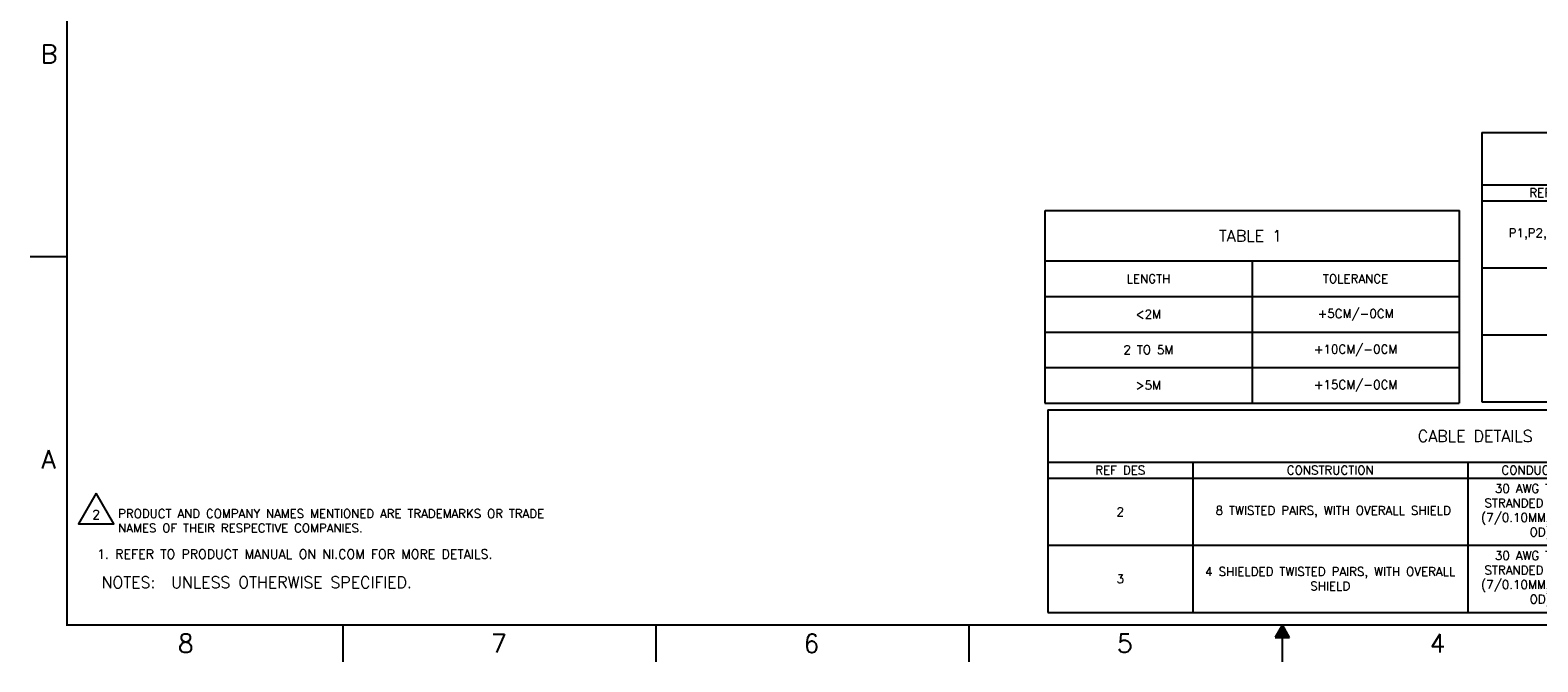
# Model space of a CAD drawing. Header units: millimetres. Extents: x -12 to 851, y -12 to 547.
# Tile 1 of 15: x -12 to 508, y -12 to 206. Entities that reach past the tile are written whole.
import ezdxf
from ezdxf.enums import TextEntityAlignment as Align

# ---------------------------------------------------------------- set-up
doc = ezdxf.new("R2010")
doc.units = ezdxf.units.MM
for name, color, linetype in [('DIM', 2, 'Continuous'), ('DSIZE', 5, 'Continuous'), ('OBJ', 1, 'Continuous'), ('TEXT', 3, 'Continuous')]:
    doc.layers.add(name, color=color, linetype=linetype)
doc.styles.add('ROMANS', font='romans.shx')

# ---------------------------------------------------------------- blocks, each defined once
blk = doc.blocks.new('Dsizeh_cu_r2_mm')
at = {"layer": 'DSIZE'}
for p, q in [((-12.2, 127.5), (0.5, 127.5)), ((95.75, -12.2), (95.75, 0.5)), ((203.7, -12.2), (203.7, 0.5)), ((311.65, -12.2), (311.65, 0.5)), ((419.6, 0.5), (417.11, -3.81)), ((419.45, 0.25), (419.75, 0.25)), ((422.09, -3.81), (419.6, 0.5)), ((419.6, -12.2), (419.6, 0.5)), ((417.11, -3.81), (422.09, -3.81)), ((417.25, -3.56), (421.95, -3.56)), ((417.4, -3.31), (421.8, -3.31)), ((417.55, -3.06), (421.65, -3.06)), ((417.69, -2.8), (421.51, -2.8)), ((417.84, -2.55), (421.36, -2.55)), ((417.99, -2.29), (421.21, -2.29)), ((418.13, -2.04), (421.07, -2.04)), ((418.28, -1.79), (420.92, -1.79)), ((418.43, -1.53), (420.77, -1.53)), ((418.57, -1.28), (420.63, -1.28)), ((418.72, -1.02), (420.48, -1.02)), ((418.87, -0.77), (420.33, -0.77)), ((419.01, -0.52), (420.19, -0.52)), ((419.16, -0.26), (420.04, -0.26)), ((419.31, -0.01), (419.89, -0.01))]:
    blk.add_line(p, q, dxfattribs=at)
at = {"layer": 'DSIZE', "const_width": 0.762}
blk.add_lwpolyline([(0.5, 0.5), (838.7, 0.5), (838.7, 533.9), (0.5, 533.9)], close=True, dxfattribs=at)
at = {"layer": 'TEXT', "color": 5, "style": 'ROMANS'}
for s, p in [('B', (-8.53, 194.2)), ('A', (-8.35, 54.46)), ('8', (38.74, -9.01)), ('7', (146.69, -9.03)), ('6', (254.48, -9.02)), ('5', (362.56, -9.02)), ('4  ', (470.4, -9.03))]:
    blk.add_text(s, height=6.35, dxfattribs=at).set_placement(p)
at = {"layer": 'TEXT', "style": 'ROMANS'}
blk.add_text('1. REFER TO PRODUCT MANUAL ON NI.COM FOR MORE DETAILS.', height=3.175, dxfattribs=at).set_placement((10.87, 23.34))
at = {"layer": 'TEXT', "color": 5, "style": 'ROMANS', "flags": 4}
for tag, p in [('COPYRIGHT', (32.36, 529.7)), ('COPYRIGHT_SECOND_LINE', (9.42, 524.83))]:
    blk.add_attdef(tag, text='', height=2.54, dxfattribs=at).set_placement(p, align=Align.MIDDLE_LEFT)
at = {"layer": 'TEXT', "style": 'ROMANS', "flags": 4}
for tag, width, p, p2 in [('1ST', 9.571935, (710.18, 37.37), (837.53, 37.37)), ('2ND', 8.748297, (710.18, 29.34), (837.15, 29.34)), ('3RD', 8.896573, (710.18, 21.82), (837.15, 21.82))]:
    blk.add_attdef(tag, text='', height=5.08, dxfattribs=dict(at, width=width)).set_placement(p, p2, align=Align.FIT)
for tag, height, p in [('1ST', 5.08, (773.24, 39.86)), ('1ST', 5.08, (773.24, 36.08)), ('2ND', 5.08, (773.24, 31.88)), ('2ND', 5.08, (773.09, 28.15)), ('3RD', 5.08, (773.24, 24.34)), ('DATE_#', 6.35, (789.3, 11.14)), ('SCALE', 3.97, (732.04, 3.82)), ('SH', 3.97, (810.53, 3.88)), ('SH_#', 3.97, (823.54, 3.88))]:
    blk.add_attdef(tag, text='', height=height, dxfattribs=at).set_placement(p, align=Align.MIDDLE_CENTER)
blk.add_attdef('NOTES', text='', height=3.97, dxfattribs=at).set_placement((12.44, 15.18), align=Align.MIDDLE_LEFT)
blk = doc.blocks.new('*T10')
at = {"color": 0, "linetype": 'ByBlock', "lineweight": -2, "transparency": 16777216}
for p, q in [((0, 0), (294.82, 0)), ((0, 0), (0, -69.76)), ((294.82, 0), (294.82, -69.76)), ((0, -18), (294.82, -18)), ((50, -18), (50, -69.76)), ((144.82, -18), (144.82, -69.76)), ((194.82, -18), (194.82, -69.76)), ((244.82, -18), (244.82, -69.76)), ((0, -23.53), (294.82, -23.53)), ((0, -46.64), (294.82, -46.64)), ((0, -69.76), (294.82, -69.76))]:
    blk.add_line(p, q, dxfattribs=at)
at = {"color": 0, "transparency": 16777216, "attachment_point": 5, "style": 'ROMANS'}
for s, insert, char_height, width in [('CABLE DETAILS', (147.41, -9), 4, 294.7048), ('REF DES', (25, -20.76), 3, 49.88), ('CONSTRUCTION', (97.41, -20.76), 3, 94.7048), ('CONDUCTORS', (169.82, -20.76), 3, 49.88), ('INSULATION', (219.82, -20.76), 3, 49.88), ('JACKET', (269.82, -20.76), 3, 49.88), ('30 AWG TINNED STRANDED COPPER (7/0.10MM, 0.30MM OD)', (169.82, -35.08), 3, 49.88), ('0.15MM THICK SRPVC, 0.60MM OD', (219.82, -35.08), 3, 49.88), ('01.00MM THICK PVC, 6.70MM OD', (269.82, -35.08), 3, 49.88), ('2', (25, -35.08), 3, 49.88), (' 8 TWISTED PAIRS, WITH OVERALL SHIELD', (97.41, -35.08), 3, 94.7048), ('30 AWG TINNED STRANDED COPPER (7/0.10MM, 0.30MM OD)', (169.82, -58.2), 3, 49.88), ('3', (25, -58.2), 3, 49.88), ('4 SHIELDED TWISTED PAIRS, WITH OVERALL SHIELD', (97.41, -58.2), 3, 94.7048), ('0.15MM THICK SRPVC, 0.60MM OD', (219.82, -58.2), 3, 49.88), ('0.76MM THICK PVC, 5.50MM OD', (269.82, -58.2), 3, 49.88)]:
    blk.add_mtext(s, dxfattribs=dict(at, insert=insert, char_height=char_height, width=width))
blk = doc.blocks.new('*T11')
at = {"color": 0, "linetype": 'ByBlock', "lineweight": -2, "transparency": 16777216}
for p, q in [((0, 0), (144.82, 0)), ((0, 0), (0, -92.87)), ((144.82, 0), (144.82, -92.87)), ((0, -18), (144.82, -18)), ((50, -18), (50, -92.87)), ((0, -23.53), (144.82, -23.53)), ((0, -46.64), (144.82, -46.64)), ((0, -69.76), (144.82, -69.76)), ((0, -92.87), (144.82, -92.87))]:
    blk.add_line(p, q, dxfattribs=at)
at = {"color": 0, "transparency": 16777216, "attachment_point": 5, "style": 'ROMANS'}
for s, insert, char_height, width in [('CONNECTORS AND HARDWARE', (72.41, -9), 4, 144.7048), ('REF DES', (25, -20.76), 3, 49.88), ('DESCRIPTION', (97.41, -20.76), 3, 94.7048), ('HIROSE IX INDUSTRIAL CONNECTOR, FEMALE, TYPE B OR EQUIVALENT', (97.41, -35.08), 3, 94.7048), ('P1,P2,P3,P4,P5', (25, -35.08), 3, 49.88), ('P6', (25, -58.2), 3, 49.88), ('  68-POSITION VHDCI CONNECTOR, MALE', (97.41, -58.2), 3, 94.7048), ('M2.0X0.4 THUMBSCREWS, METAL, SLOTTED AND KURLED', (97.41, -81.32), 3, 94.7048), ('1', (25, -81.32), 3, 49.88)]:
    blk.add_mtext(s, dxfattribs=dict(at, insert=insert, char_height=char_height, width=width))
blk = doc.blocks.new('TRIANGLE')
at = {"layer": 'DIM'}
blk.add_lwpolyline([(0, 0.281), (-0.243, -0.141), (0.243, -0.141)], close=True, dxfattribs=at)
at = {"layer": 'TEXT', "style": 'ROMANS', "flags": 4}
blk.add_attdef('FLAG', text='', height=0.125, dxfattribs=at).set_placement((0, -0.095), align=Align.CENTER)

msp = doc.modelspace()

# ---------------------------------------------------------------- linework, layer by layer
for p, q in [((337.6996, 101.5092), (480.5646, 101.5092)), ((337.6996, 89.2637), (480.5646, 89.2637))]:
    msp.add_line(p, q)
at = {"layer": 'OBJ'}
for p, q in [((337.6996, 143.4134), (337.6996, 77.0181)), ((337.8027, 143.4134), (480.6677, 143.4134)), ((480.5646, 143.4134), (480.5646, 77.0181)), ((337.6996, 126.0004), (480.5646, 126.0004)), ((409.1321, 126.0004), (409.1321, 77.0181)), ((337.6996, 113.7548), (480.5646, 113.7548)), ((337.6996, 77.0181), (480.5646, 77.0181))]:
    msp.add_line(p, q, dxfattribs=at)

# ---------------------------------------------------------------- block references
ref = msp.add_blockref('Dsizeh_cu_r2_mm', (0, 0.0052))
ref.add_attrib('NOTES', 'NOTES:  UNLESS OTHERWISE SPECIFIED.', dxfattribs={"layer": 'TEXT', "height": 3.96875, "style": 'ROMANS'}).set_placement((12.444, 15.1896), align=Align.MIDDLE_LEFT)
for name, p in [('*T11', (488.3649, 170.2977)), ('*T10', (338.6955, 74.6284))]:
    msp.add_blockref(name, p)
at = {"layer": 'TEXT'}
ref = msp.add_blockref('TRIANGLE', (10.5316, 38.9326), dxfattribs=dict(at, xscale=25.14794442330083, yscale=25.14794442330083, zscale=25.14794442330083))
ref.add_attrib('FLAG', '2', dxfattribs={"height": 3.1435, "style": 'ROMANS', "flags": 4}).set_placement((10.5307, 36.9849), align=Align.CENTER)

# ---------------------------------------------------------------- texts
at = {"layer": 'TEXT', "style": 'ROMANS'}
for s, height, p in [('TABLE 1', 4, (408.5883, 134.6507)), ('<2M', 3, (373.4158, 107.632)), ('2 TO 5M', 3, (373.4158, 95.3865)), ('>5M', 3, (373.4158, 83.1409))]:
    msp.add_text(s, height=height, dxfattribs=at).set_placement(p, align=Align.MIDDLE_CENTER)
for s, p in [('LENGTH', (373.4158, 119.8776)), ('TOLERANCE', (444.8484, 119.8776)), ('+5CM/-0CM', (444.8484, 107.632)), ('+10CM/-0CM', (444.8484, 95.3865)), ('+15CM/-0CM', (444.8484, 83.1409))]:
    msp.add_text(s, height=3, dxfattribs=at).set_placement(p, align=Align.MIDDLE)
at = {"layer": 'TEXT', "insert": (18.1544, 32.4526), "char_height": 2.980019, "width": 163.30986, "attachment_point": 7, "style": 'ROMANS'}
msp.add_mtext('\\PPRODUCT AND COMPANY NAMES MENTIONED ARE TRADEMARKS OR TRADE NAMES OF THEIR RESPECTIVE COMPANIES.', dxfattribs=at)

doc.saveas('drawing.dxf')
